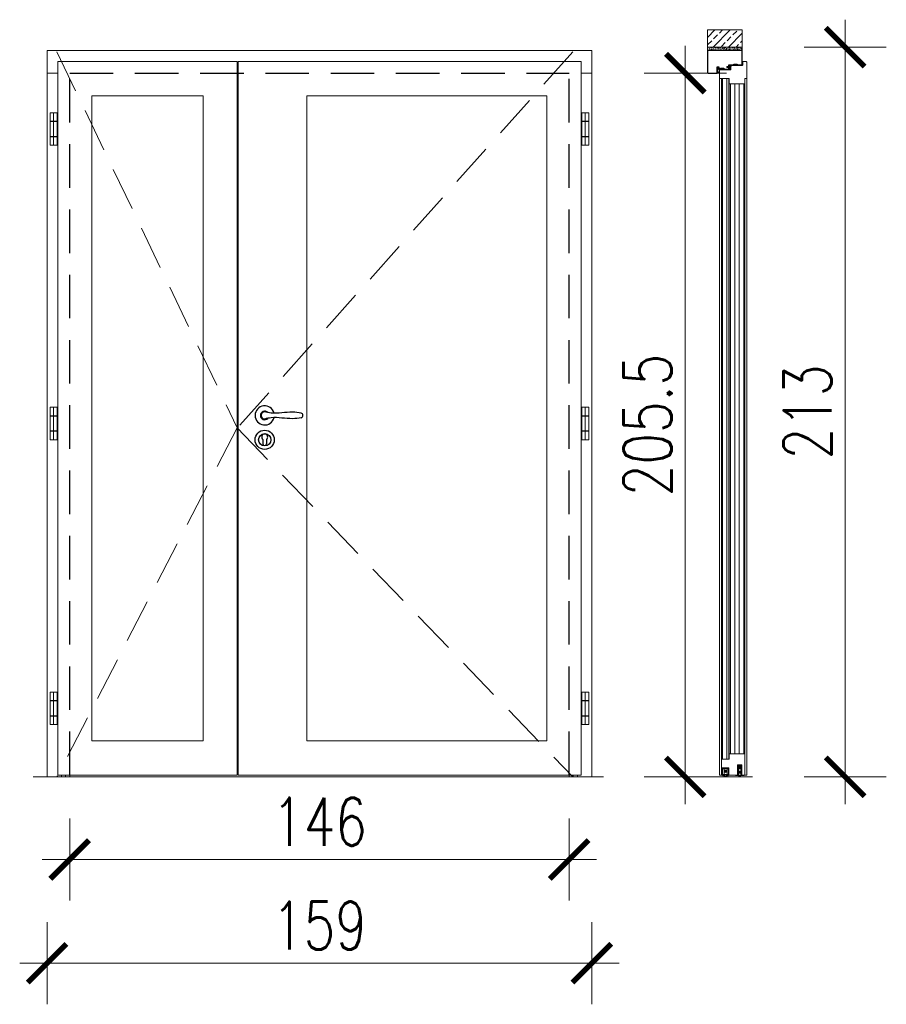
# Model space of a CAD drawing. Header units: millimetres. Extents: x 23192 to 149900, y -396339 to -79279.
# Tile 116 of 136: x 80685 to 80938, y -211039 to -210751. Entities that reach past the tile are written whole.
import ezdxf

# ---------------------------------------------------------------- set-up
doc = ezdxf.new("R2010")
doc.units = ezdxf.units.MM
doc.linetypes.add('CENTER', pattern=[0.6, 0.375, -0.075, 0.075, -0.075])
doc.linetypes.add('DASHED', pattern=[19.05, 12.7, -6.35])
doc.layers.get('0').update_dxf_attribs({"lineweight": 0})
for name, color, linetype, lineweight in [('0_LEGENDA', 7, 'Continuous', 13), ('Drzwi - hatch', 8, 'Continuous', 5), ('Drzwi KRAWĘDZIE', 7, 'Continuous', 20), ('Drzwi Kreskowanie', 252, 'Continuous', 5)]:
    doc.layers.add(name, color=color, linetype=linetype, lineweight=lineweight)
for name, color, linetype in [('Drzwi - klamki', 150, 'Continuous'), ('Drzwi PRZER-DUŻA', 240, 'DASHED'), ('GRUBA', 4, 'Continuous')]:
    doc.layers.add(name, color=color, linetype=linetype)
doc.styles.add('SIMPLEX', font='simplex.shx', dxfattribs={"width": 0.77})
doc.dimstyles.new('OL PB 200', dxfattribs={"dimscale": 4, "dimtxt": 3.5, "dimasz": 0.2, "dimexe": 10, "dimexo": 10, "dimgap": 1, "dimtad": 1, "dimdec": 1, "dimrnd": 0.5, "dimzin": 9, "dimdsep": 46, "dimtxsty": 'SIMPLEX', "dimblk": 'thick_MSz', "dimcen": 0.1, "dimdle": 8, "dimse1": 1, "dimse2": 1, "dimclrd": 256, "dimclre": 256, "dimclrt": 3, "dimadec": 1, "dimazin": 2, "dimtfac": 1, "dimtdec": 1, "dimtix": 1, "dimtofl": 0, "dimtmove": 2, "dimatfit": 3, "dimldrblk": 'thick_MSz', "dimfxl": 10, "dimfxlon": 1, "dimtolj": 1, "dimlwd": -1, "dimlwe": -1, "dimarcsym": 0})

# ---------------------------------------------------------------- blocks, each defined once
blk = doc.blocks.new('DA8083FR')
at = {"ltscale": 0.05}
for p, q in [((-6.399964, 0), (-8.399964, 0)), ((8.400024, 0), (6.400024, 0))]:
    blk.add_line(p, q, dxfattribs=at)
at = {"ltscale": 0.175}
for p, q in [((-3.5, 0), (3.5, 0)), ((-3.5, -1.199997), (3.5, -1.199997))]:
    blk.add_line(p, q, dxfattribs=at)
at = {"ltscale": 0.1125}
for p, q in [((-3.5, -2.900009), (-3.5, 0)), ((3.5, -2.900009), (3.5, 0))]:
    blk.add_line(p, q, dxfattribs=at)
at = {"ltscale": 0.3625}
for p, q in [((-9, -3.400009), (-9, -17.900009)), ((9, -3.400009), (9, -17.900009))]:
    blk.add_line(p, q, dxfattribs=at)
at = {"ltscale": 0.015}
for p, q in [((-8.699951, -0.300003), (-8.699951, -0.900009)), ((8.700012, -0.900009), (8.700012, -0.300003))]:
    blk.add_line(p, q, dxfattribs=at)
at = {"ltscale": 0.1}
for p, q in [((-8.5, -2.900009), (-4.5, -2.900009)), ((4.5, -2.900009), (8.5, -2.900009))]:
    blk.add_line(p, q, dxfattribs=at)
at = {"ltscale": 0.025}
for p, q in [((-8.399964, -1.199997), (-7.399964, -1.199997)), ((7.400024, -1.199997), (8.400024, -1.199997))]:
    blk.add_line(p, q, dxfattribs=at)
at = {"ltscale": 0.0875}
for p, q in [((-4.5, -18.900009), (-8, -18.900009)), ((8, -18.900009), (4.5, -18.900009))]:
    blk.add_line(p, q, dxfattribs=at)
at = {"ltscale": 0.098125}
for p, q in [((-7.799988, -22.825012), (-7.799988, -18.900009)), ((7.800049, -22.825012), (7.800049, -18.900009))]:
    blk.add_line(p, q, dxfattribs=at)
at = {"ltscale": 0.0325}
for p, q in [((-7.199951, -1.400009), (-7.199951, -2.699997)), ((7.200012, -2.699997), (7.200012, -1.400009))]:
    blk.add_line(p, q, dxfattribs=at)
at = {"ltscale": 0.098614}
for p, q in [((-6.839722, -18.900009), (-7.000305, -22.841293)), ((6.839783, -18.900009), (7.000366, -22.841293))]:
    blk.add_line(p, q, dxfattribs=at)
at = {"ltscale": 0.00918}
blk.add_line((-6.195435, -18.900009), (-6.113953, -19.258041), dxfattribs=at)
at = {"ltscale": 0.01516}
for p, q in [((-6.094483, -19.583938), (-6.157593, -20.187042)), ((6.157654, -20.187042), (6.094543, -19.583938))]:
    blk.add_line(p, q, dxfattribs=at)
at = {"ltscale": 0.0575}
for p, q in [((-6, -2.699997), (-6, -0.400009)), ((6, -0.400009), (6, -2.699997))]:
    blk.add_line(p, q, dxfattribs=at)
at = {"ltscale": 0.013848}
blk.add_line((-5.560852, -20.249466), (-5.503174, -19.698562), dxfattribs=at)
at = {"ltscale": 0.043857}
for p, q in [((-5.30426, -19.519378), (-3.549988, -19.519378)), ((5.304321, -19.519378), (3.550049, -19.519378))]:
    blk.add_line(p, q, dxfattribs=at)
at = {"ltscale": 0.4}
for p, q in [((-4.5, -2.900009), (-4.5, -18.900009)), ((4.5, -2.900009), (4.5, -18.900009))]:
    blk.add_line(p, q, dxfattribs=at)
at = {"ltscale": 0.225}
for p, q in [((-4.5, -2.900009), (4.5, -2.900009)), ((4.5, -2.900009), (-4.5, -2.900009)), ((4.5, -18.900009), (-4.5, -18.900009))]:
    blk.add_line(p, q, dxfattribs=at)
at = {"ltscale": 0.194121}
blk.add_line((-3.882385, -18.900009), (3.882446, -18.900009), dxfattribs=at)
at = {"ltscale": 0.061736}
for p, q in [((-3.349976, -19.719375), (-3.349976, -22.188797)), ((3.350036, -19.719375), (3.350036, -22.188797))]:
    blk.add_line(p, q, dxfattribs=at)
at = {"ltscale": 0.016505}
blk.add_line((-2.75, -21.147186), (-2.892883, -21.791748), dxfattribs=at)
at = {"ltscale": 0.035695}
for p, q in [((-2.75, -19.719375), (-2.75, -21.147186)), ((2.75, -21.147186), (2.75, -19.719375))]:
    blk.add_line(p, q, dxfattribs=at)
at = {"ltscale": 0.127501}
blk.add_line((2.550049, -19.519378), (-2.549988, -19.519378), dxfattribs=at)
at = {"ltscale": 0.108406}
blk.add_line((-2.168091, -10.699997), (2.168152, -10.699997), dxfattribs=at)
at = {"ltscale": 0.107848}
blk.add_line((2.156982, -9.5), (-2.156922, -9.5), dxfattribs=at)
at = {"ltscale": 0.017671}
blk.add_line((-0.353394, -23.37442), (0.353454, -23.37442), dxfattribs=at)
at = {"ltscale": 0.009999}
blk.add_line((0.200012, -2.900009), (-0.199951, -2.900009), dxfattribs=at)
at = {"ltscale": 0.012222}
blk.add_line((0, -6.6958), (0, -7.184692), dxfattribs=at)
at = {"ltscale": 0.016633}
blk.add_line((0, -7.184692), (0, -7.850006), dxfattribs=at)
at = {"ltscale": 0.016506}
blk.add_line((2.892944, -21.791748), (2.75, -21.147186), dxfattribs=at)
at = {"ltscale": 0.013847}
blk.add_line((5.560913, -20.24942), (5.503235, -19.698562), dxfattribs=at)
at = {"ltscale": 0.009179}
blk.add_line((6.114014, -19.258041), (6.195434, -18.900009), dxfattribs=at)
for points in [[(-8.5, -2.900009), (-8.599732, -2.910064), (-8.695374, -2.939758), (-8.858215, -3.051193), (-8.963745, -3.213195), (-9, -3.400009)], [(-8, -18.900009), (-8.202698, -18.879196), (-8.394165, -18.819046), (-8.567505, -18.723373), (-8.721863, -18.592086), (-8.838684, -18.444503), (-8.929993, -18.267639), (-8.982666, -18.086334), (-9, -17.900009)], [(8, -18.900009), (8.202698, -18.879196), (8.394165, -18.819046), (8.567505, -18.723373), (8.721863, -18.592086), (8.838684, -18.444503), (8.929993, -18.267639), (8.982666, -18.086334), (9, -17.900009)], [(9, -3.400009), (8.963806, -3.213195), (8.858276, -3.051193), (8.695373, -2.939758), (8.599792, -2.910064), (8.5, -2.900009)]]:
    blk.add_lwpolyline(points)
for radius in [3.404208, 2.915314, 2.25]:
    blk.add_circle((0, -10.100006), radius)
for centre, radius, start, end in [((-8.399964, -0.300003), 0.3, 90.000003, 180.000005), ((-8.399964, -0.900009), 0.3, 179.999991, 270.000001), ((-7.399964, -22.824997), 0.4, 180.001125, 357.665424), ((-7.399964, -1.400009), 0.2, 0, 90.000003), ((-7.399964, -2.699997), 0.2, 270.000001, 0), ((-6.399964, -0.400009), 0.4, 0, 90.000003), ((-3.671143, -20.447189), 2.5, 174.027059, 289.64092), ((-7.08905, -19.479889), 1, 354.027419, 12.81746), ((-5.799988, -2.699997), 0.2, 179.999991, 270.000001), ((-3.671143, -20.447189), 1.9, 174.026868, 275.613132), ((-5.30426, -19.719375), 0.2, 89.999996, 174.026704), ((-3.549988, -19.719375), 0.2, 359.999983, 89.999996), ((-3.5, -22.188797), 0.15, 275.61264, 0.000569), ((-2.599976, -21.856674), 0.3, 167.500472, 240.643356), ((-2.763611, -22.990097), 0.2, 62.74125, 109.632466), ((-2.549988, -19.719375), 0.2, 89.998555, 180.000005), ((0.929809, -15.581268), 7.5, 240.643274, 262.6826), ((-0.353394, -18.311325), 5.063093, 242.745388, 270.000001), ((0, -22.821808), 0.2, 262.681781, 277.318221), ((-0.929749, -15.581268), 7.5, 277.317456, 299.356727), ((0.353454, -18.311325), 5.063093, 269.999673, 297.254614), ((2.550049, -19.719375), 0.2, 359.999983, 89.998855), ((2.763672, -22.990097), 0.2, 70.364834, 117.260729), ((2.600036, -21.856674), 0.3, 299.356263, 12.499337), ((3.671203, -20.447189), 2.5, 250.359081, 5.972941), ((3.5, -22.188797), 0.15, 179.999691, 264.388645), ((3.550049, -19.719375), 0.2, 89.999996, 180.000005), ((3.671203, -20.447189), 1.900002, 264.386569, 5.974443), ((5.304321, -19.719375), 0.2, 5.973296, 89.999996), ((5.800049, -2.699997), 0.2, 270.000001, 0), ((6.400024, -0.400009), 0.4, 90.000003, 180.000005), ((7.089111, -19.479889), 1, 167.18224, 185.972268), ((7.400024, -22.824997), 0.4, 182.334564, 359.998863), ((7.400024, -1.400009), 0.2, 90.000003, 179.999991), ((7.400024, -2.699997), 0.2, 179.999991, 270.000001), ((8.400024, -0.300003), 0.3, 0, 90.000003), ((8.400024, -0.900009), 0.3, 270.000001, 0.00001)]:
    blk.add_arc(centre, radius, start, end)
blk = doc.blocks.new('thick_MSz')
for p, q in [((0, 15), (0, -15)), ((-10, 0), (10, 0))]:
    blk.add_line(p, q)
at = {"const_width": 2, "elevation": 2}
blk.add_lwpolyline([(-7.07, -7.07), (7.07, 7.07)], dxfattribs=at)
blk = doc.blocks.new('*D316')
at = {"layer": '0_LEGENDA', "transparency": 16777216}
blk.add_line((80879.68, -210971.5), (80879.68, -210767.7), dxfattribs=at)
at = {"layer": 'DEFPOINTS', "color": 0, "transparency": 16777216}
for p in [(80879.68, -210766.9), (80887.73, -210766.9), (80884.82, -210972.3)]:
    blk.add_point(p, dxfattribs=at)
at = {"layer": '0_LEGENDA', "transparency": 16777216, "xscale": 0.8, "yscale": 0.8, "zscale": 0.8}
for p, rotation in [((80879.68, -210766.9), 90), ((80879.68, -210972.3), 270)]:
    blk.add_blockref('thick_MSz', p, dxfattribs=dict(at, rotation=rotation))
at = {"layer": '0_LEGENDA', "color": 3, "transparency": 16777216, "insert": (80868.68, -210869.6), "char_height": 14, "attachment_point": 5, "rotation": 90, "style": 'SIMPLEX'}
blk.add_mtext('\\A1;205.5', dxfattribs=at)
blk = doc.blocks.new('*D317')
at = {"layer": '0_LEGENDA', "transparency": 16777216}
blk.add_line((80926.35, -210760.1), (80926.35, -210971.5), dxfattribs=at)
at = {"layer": 'DEFPOINTS', "color": 0, "transparency": 16777216}
for p in [(80896.32, -210759.3), (80896.32, -210972.3), (80926.35, -210972.3)]:
    blk.add_point(p, dxfattribs=at)
at = {"layer": '0_LEGENDA', "transparency": 16777216, "xscale": 0.8, "yscale": 0.8, "zscale": 0.8}
for p, rotation in [((80926.35, -210759.3), 90), ((80926.35, -210972.3), 270)]:
    blk.add_blockref('thick_MSz', p, dxfattribs=dict(at, rotation=rotation))
at = {"layer": '0_LEGENDA', "color": 3, "transparency": 16777216, "insert": (80915.35, -210865.8), "char_height": 14, "attachment_point": 5, "rotation": 90, "style": 'SIMPLEX'}
blk.add_mtext('\\A1;213', dxfattribs=at)
blk = doc.blocks.new('*D318')
at = {"layer": '0_LEGENDA', "transparency": 16777216}
blk.add_line((80694.17, -211026.68), (80851.58, -211026.68), dxfattribs=at)
at = {"layer": 'DEFPOINTS', "color": 0, "transparency": 16777216}
for p in [(80693.37, -210972.3), (80852.38, -210972.3), (80852.38, -211026.68)]:
    blk.add_point(p, dxfattribs=at)
at = {"layer": '0_LEGENDA', "transparency": 16777216, "xscale": 0.8, "yscale": 0.8, "zscale": 0.8, "rotation": 180}
blk.add_blockref('thick_MSz', (80693.37, -211026.68), dxfattribs=at)
at = {"layer": '0_LEGENDA', "transparency": 16777216, "xscale": 0.8, "yscale": 0.8, "zscale": 0.8}
blk.add_blockref('thick_MSz', (80852.38, -211026.68), dxfattribs=at)
at = {"layer": '0_LEGENDA', "color": 3, "transparency": 16777216, "insert": (80772.87, -211015.68), "char_height": 14, "attachment_point": 5, "style": 'SIMPLEX'}
blk.add_mtext('\\A1;159', dxfattribs=at)
blk = doc.blocks.new('*D319')
at = {"layer": '0_LEGENDA', "transparency": 16777216}
blk.add_line((80700.77, -210996.41), (80844.98, -210996.41), dxfattribs=at)
at = {"layer": 'DEFPOINTS', "color": 0, "transparency": 16777216}
for p in [(80699.97, -210971.8), (80845.78, -210971.19), (80845.78, -210996.41)]:
    blk.add_point(p, dxfattribs=at)
at = {"layer": '0_LEGENDA', "transparency": 16777216, "xscale": 0.8, "yscale": 0.8, "zscale": 0.8, "rotation": 180}
blk.add_blockref('thick_MSz', (80699.97, -210996.41), dxfattribs=at)
at = {"layer": '0_LEGENDA', "transparency": 16777216, "xscale": 0.8, "yscale": 0.8, "zscale": 0.8}
blk.add_blockref('thick_MSz', (80845.78, -210996.41), dxfattribs=at)
at = {"layer": '0_LEGENDA', "color": 3, "transparency": 16777216, "insert": (80772.87, -210985.41), "char_height": 14, "attachment_point": 5, "style": 'SIMPLEX'}
blk.add_mtext('\\A1;146', dxfattribs=at)

msp = doc.modelspace()

# ---------------------------------------------------------------- hatches: boundary and pattern name
at = {"layer": 'Drzwi - hatch'}
h = msp.add_hatch(dxfattribs=at)
h.set_pattern_fill('ANSI33', color=256, scale=0.5)
h.set_pattern_definition([(45, (81006.3734, -215009.5878), (-2.245064, 2.245064), []), (45, (81008.6185, -215009.5878), (-2.245064, 2.245064), [1.5875, -0.79375])])
h.paths.add_polyline_path([(80886.122, -210754.302), (80886.122, -210759.298), (80896.322, -210759.298), (80896.322, -210754.302)])
h = msp.add_hatch(dxfattribs=at)
h.set_pattern_fill('AR-CONC', color=256, scale=0.003)
h.set_pattern_definition([(50, (82335.62568, -215285.26927), (0.546554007, -0.047817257), [0.05715, -0.62865]), (355, (82335.6257, -215285.26927), (-0.105730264, 0.573170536), [0.04572, -0.50292175]), (100.451445, (82335.6712, -215285.27325), (0.44082374, 0.525353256), [0.048570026, -0.534270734]), (46.1842, (82335.6257, -215285.1169), (0.81323712, -0.12612698), [0.085725, -0.942975]), (96.635558, (82335.69345, -215285.1274), (0.7122124, 0.74227837), [0.07285507, -0.80140682]), (351.184151, (82335.6257, -215285.1169), (0.7122124, 0.74227837), [0.0685799, -0.7543792]), (21, (82335.70188, -215285.15497), (0.454843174, -0.306795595), [0.05715, -0.62865]), (326, (82335.7019, -215285.15497), (0.185406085, 0.5525639), [0.04572, -0.50292]), (71.451445, (82335.7398, -215285.18053), (0.64024926, 0.245768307), [0.048570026, -0.53426981]), (37.5, (82335.62568, -215285.26927), (0.00926581, 0.253665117), [0, -0.496824, 0, -0.51054, 0, -0.504825]), (7.5, (82335.62568, -215285.26927), (0.200458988, 0.300541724), [0, -0.291084, 0, -0.485394, 0, -0.192405]), (327.5, (82335.45575, -215285.26927), (0.4067717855, -0.017186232), [0, -0.1905, 0, -0.59436, 0, -0.78867]), (317.5, (82335.37955, -215285.26927), (0.444387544, 0.076279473), [0, -0.24765, 0, -0.394716, 0, -0.56007])])
h.paths.add_polyline_path([(80886.322, -210759.298), (80886.322, -210760.298), (80896.322, -210760.298), (80896.322, -210759.298)])
at = {"layer": 'Drzwi Kreskowanie'}
h = msp.add_hatch(dxfattribs=at)
h.set_pattern_fill('ANSI37', color=256, scale=0.05, style=0)
h.set_pattern_definition([(135, (86890.48455, -210189.82395), (0.1122532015, 0.1122532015), []), (45, (86890.48455, -210189.82395), (0.1122532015, -0.1122532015), [])])
h.paths.add_polyline_path([(80889.922, -210765.643), (80889.922, -210765.443), (80890.922, -210765.443), (80890.922, -210765.643)])
h = msp.add_hatch(dxfattribs=at)
h.set_pattern_fill('ANSI37', color=256, scale=0.05, style=0)
h.set_pattern_definition([(135, (86894.38455, -210188.62874), (0.1122532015, 0.1122532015), []), (45, (86894.38455, -210188.62874), (0.1122532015, -0.1122532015), [])])
h.paths.add_polyline_path([(80893.822, -210764.448), (80893.822, -210764.248), (80894.822, -210764.248), (80894.822, -210764.448)])

# ---------------------------------------------------------------- linework, layer by layer
for p, q in [((80892.422, -210765.018), (80892.422, -210764.935)), ((80892.422, -210765.176), (80892.422, -210765.253)), ((80696.471, -210766.898), (80693.371, -210766.898)), ((80852.376, -210766.898), (80849.276, -210766.898))]:
    msp.add_line(p, q)
at = {"ltscale": 0.2}
for p, q in [((80892.522, -210965.598), (80892.522, -210769.998)), ((80892.822, -210965.598), (80892.823, -210769.998))]:
    msp.add_line(p, q, dxfattribs=at)
at = {"linetype": 'CENTER', "ltscale": 0.5}
for p, q in [((80695.271, -210778.448), (80695.271, -210787.898)), ((80850.476, -210778.448), (80850.476, -210787.898)), ((80695.271, -210864.398), (80695.271, -210873.848)), ((80850.476, -210864.398), (80850.476, -210873.848)), ((80695.271, -210947.548), (80695.271, -210956.998)), ((80850.476, -210947.548), (80850.476, -210956.998))]:
    msp.add_line(p, q, dxfattribs=at)
at = {"linetype": 'DASHED'}
for points in [[(80696.211, -210760.641), (80748.886, -210870.469), (80696.211, -210972.298)], [(80846.831, -210760.641), (80748.886, -210870.469), (80846.831, -210972.298)]]:
    msp.add_lwpolyline(points, dxfattribs=at)
at = {"ltscale": 0.2}
msp.add_lwpolyline([(80892.372, -210967.098), (80892.373, -210768.498)], dxfattribs=at)
at = {"layer": '0_LEGENDA'}
for points in [[(80749.191, -210763.498), (80849.276, -210763.498), (80849.276, -210971.798), (80749.191, -210971.798)], [(80706.471, -210773.498), (80738.886, -210773.498), (80738.886, -210961.798), (80706.471, -210961.798)], [(80769.191, -210773.498), (80839.276, -210773.498), (80839.276, -210961.798), (80769.191, -210961.798)]]:
    msp.add_lwpolyline(points, close=True, dxfattribs=at)
at = {"layer": 'Drzwi - klamki', "ltscale": 0.2}
for p, q in [((80755.741, -210866.548), (80755.741, -210867.048)), ((80755.741, -210866.548), (80755.871, -210866.548)), ((80755.741, -210867.048), (80755.871, -210867.048)), ((80756.366, -210873.816), (80756.366, -210875.066)), ((80757.416, -210873.816), (80757.416, -210875.066))]:
    msp.add_line(p, q, dxfattribs=at)
for centre, radius in [((80756.891, -210873.916), 2.8), ((80756.896, -210873.92), 1.8)]:
    msp.add_circle(centre, radius, dxfattribs=at)
for centre, radius, start, end in [((80756.891, -210866.798), 2.801, 13.27153, 346.72847), ((80756.891, -210866.798), 1.25, 42.90378, 317.09622), ((80756.891, -210866.798), 1.05, 64.69984, 295.30016), ((80767.301, -210866.798), 0.74, 288.92464, 71.07536), ((80756.891, -210873.116), 0.875, 306.8699, 233.1301), ((80756.891, -210875.066), 0.525, 180, 270), ((80756.891, -210875.066), 0.525, 270, 0)]:
    msp.add_arc(centre, radius, start, end, dxfattribs=at)
for points in [[(80767.541, -210866.098), (80765.041, -210865.848), (80758.746, -210866.098), (80756.891, -210865.748)], [(80767.541, -210867.498), (80765.041, -210867.748), (80758.746, -210867.498), (80756.891, -210867.848)]]:
    msp.add_spline(points, degree=3, dxfattribs=at)
at = {"layer": 'Drzwi KRAWĘDZIE'}
for p, q in [((80693.371, -210972.298), (80693.371, -210760.298)), ((80852.376, -210760.298), (80693.371, -210760.298)), ((80845.374, -210760.298), (80693.371, -210760.298)), ((80852.376, -210972.298), (80852.376, -210760.298)), ((80886.122, -210760.298), (80886.122, -210759.298)), ((80896.322, -210760.298), (80896.322, -210759.298)), ((80748.886, -210763.498), (80696.471, -210763.498)), ((80696.471, -210971.798), (80696.471, -210763.498)), ((80748.886, -210971.798), (80748.886, -210763.498)), ((80749.191, -210764.698), (80748.886, -210764.698)), ((80849.276, -210763.498), (80749.191, -210763.498)), ((80749.191, -210971.798), (80749.191, -210763.498)), ((80849.276, -210971.798), (80849.276, -210763.498)), ((80889.022, -210765.098), (80889.022, -210766.798)), ((80889.022, -210765.098), (80889.022, -210766.798)), ((80889.422, -210765.148), (80889.072, -210765.148)), ((80889.072, -210765.148), (80889.072, -210765.444)), ((80889.072, -210765.148), (80889.072, -210765.444)), ((80889.417, -210765.413), (80889.072, -210765.444)), ((80889.17, -210765.485), (80889.072, -210766.038)), ((80889.17, -210765.485), (80889.072, -210765.494)), ((80889.17, -210765.485), (80889.072, -210765.494)), ((80889.17, -210765.485), (80889.072, -210766.038)), ((80889.072, -210765.494), (80889.072, -210766.038)), ((80889.072, -210765.494), (80889.072, -210766.038)), ((80889.212, -210765.537), (80889.072, -210766.323)), ((80889.212, -210765.537), (80889.072, -210766.323)), ((80889.212, -210765.537), (80889.372, -210765.67)), ((80889.422, -210765.463), (80889.222, -210765.481)), ((80889.222, -210765.481), (80889.422, -210765.647)), ((80889.372, -210765.67), (80889.383, -210765.73)), ((80891.811, -210765.064), (80891.811, -210765.131)), ((80891.813, -210765.058), (80891.894, -210764.938)), ((80891.882, -210765.25), (80891.813, -210765.137)), ((80891.985, -210765.255), (80891.891, -210765.255)), ((80892.006, -210764.934), (80891.903, -210764.934)), ((80892.012, -210764.95), (80891.933, -210765.027)), ((80891.933, -210765.027), (80892.081, -210765.021)), ((80892.09, -210765.193), (80891.933, -210765.184)), ((80891.933, -210765.184), (80891.993, -210765.237)), ((80892.081, -210765.021), (80892.151, -210764.937)), ((80892.156, -210765.251), (80892.09, -210765.193)), ((80892.246, -210764.933), (80892.16, -210764.933)), ((80892.222, -210765.254), (80892.163, -210765.254)), ((80892.253, -210764.952), (80892.183, -210765.018)), ((80892.183, -210765.018), (80892.422, -210765.018)), ((80892.422, -210765.176), (80892.183, -210765.176)), ((80892.183, -210765.176), (80892.23, -210765.236)), ((80892.422, -210764.593), (80892.422, -210764.935)), ((80892.422, -210764.935), (80892.422, -210764.624)), ((80892.422, -210764.933), (80892.422, -210764.624)), ((80892.422, -210764.624), (80892.422, -210764.935)), ((80892.422, -210765.253), (80892.422, -210765.693)), ((80892.422, -210765.693), (80892.422, -210765.253)), ((80892.422, -210765.253), (80892.422, -210765.693)), ((80892.422, -210765.253), (80892.422, -210765.639)), ((80892.461, -210764.581), (80893.302, -210764.493)), ((80892.521, -210765.693), (80892.476, -210765.693)), ((80892.521, -210764.692), (80892.521, -210765.582)), ((80892.54, -210764.67), (80892.755, -210764.648)), ((80892.604, -210765.497), (80892.54, -210765.588)), ((80892.632, -210765.554), (80892.568, -210765.666)), ((80892.675, -210764.901), (80892.675, -210764.894)), ((80892.678, -210764.91), (80892.771, -210765.072)), ((80892.772, -210764.789), (80892.68, -210764.881)), ((80892.855, -210765.688), (80892.705, -210765.541)), ((80892.743, -210764.923), (80892.759, -210764.96)), ((80892.851, -210765.593), (80892.746, -210765.49)), ((80892.831, -210764.81), (80892.75, -210764.891)), ((80892.759, -210764.96), (80892.801, -210765.048)), ((80892.779, -210764.669), (80892.78, -210764.773)), ((80892.781, -210765.102), (80892.781, -210765.303)), ((80892.799, -210765.321), (80892.823, -210765.321)), ((80892.801, -210765.048), (80892.823, -210765.086)), ((80892.829, -210765.107), (80892.829, -210765.257)), ((80892.831, -210764.81), (80892.831, -210764.699)), ((80892.845, -210765.263), (80892.845, -210765.263)), ((80892.851, -210765.257), (80892.851, -210765.007)), ((80892.851, -210765.339), (80892.851, -210765.593)), ((80893.313, -210764.593), (80892.861, -210764.663)), ((80892.893, -210765.697), (80892.876, -210765.697)), ((80892.887, -210764.972), (80892.887, -210764.972)), ((80892.922, -210765.007), (80892.922, -210765.668)), ((80893.349, -210764.55), (80893.349, -210764.536)), ((80889.022, -210766.798), (80889.255, -210766.615)), ((80889.072, -210766.323), (80889.072, -210766.695)), ((80889.072, -210766.323), (80889.072, -210766.695)), ((80889.072, -210766.695), (80889.26, -210766.547)), ((80889.255, -210766.615), (80889.431, -210766.798)), ((80889.26, -210766.547), (80889.437, -210766.743)), ((80889.431, -210766.798), (80889.622, -210766.798)), ((80889.622, -210766.783), (80889.491, -210766.753)), ((80889.622, -210768.498), (80889.622, -210967.098)), ((80890.222, -210768.498), (80890.222, -210971.798)), ((80890.522, -210768.498), (80890.522, -210967.098)), ((80891.772, -210768.498), (80891.772, -210967.098)), ((80897.622, -210768.498), (80897.622, -210967.098)), ((80894.122, -210965.598), (80894.122, -210769.998)), ((80895.422, -210965.598), (80895.422, -210769.998)), ((80896.722, -210965.598), (80896.722, -210769.998)), ((80897.022, -210971.798), (80897.022, -210769.998)), ((80694.271, -210787.948), (80694.271, -210778.448)), ((80694.271, -210778.448), (80696.271, -210778.448)), ((80696.271, -210787.948), (80696.271, -210778.448)), ((80849.476, -210787.948), (80849.476, -210778.448)), ((80851.476, -210778.448), (80849.476, -210778.448)), ((80851.476, -210787.948), (80851.476, -210778.448)), ((80694.271, -210780.948), (80696.271, -210780.948)), ((80694.271, -210781.048), (80696.271, -210781.048)), ((80851.476, -210780.948), (80849.476, -210780.948)), ((80851.476, -210781.048), (80849.476, -210781.048)), ((80694.271, -210785.348), (80696.271, -210785.348)), ((80694.271, -210785.448), (80696.271, -210785.448)), ((80851.476, -210785.348), (80849.476, -210785.348)), ((80851.476, -210785.448), (80849.476, -210785.448)), ((80694.271, -210787.948), (80696.271, -210787.948)), ((80851.476, -210787.948), (80849.476, -210787.948)), ((80694.271, -210873.898), (80694.271, -210864.398)), ((80694.271, -210864.398), (80696.271, -210864.398)), ((80696.271, -210873.898), (80696.271, -210864.398)), ((80849.476, -210873.898), (80849.476, -210864.398)), ((80851.476, -210864.398), (80849.476, -210864.398)), ((80851.476, -210873.898), (80851.476, -210864.398)), ((80694.271, -210866.898), (80696.271, -210866.898)), ((80694.271, -210866.998), (80696.271, -210866.998)), ((80851.476, -210866.898), (80849.476, -210866.898)), ((80851.476, -210866.998), (80849.476, -210866.998)), ((80694.271, -210871.298), (80696.271, -210871.298)), ((80694.271, -210871.398), (80696.271, -210871.398)), ((80851.476, -210871.298), (80849.476, -210871.298)), ((80851.476, -210871.398), (80849.476, -210871.398)), ((80694.271, -210873.898), (80696.271, -210873.898)), ((80851.476, -210873.898), (80849.476, -210873.898)), ((80694.271, -210957.048), (80694.271, -210947.548)), ((80694.271, -210947.548), (80696.271, -210947.548)), ((80696.271, -210957.048), (80696.271, -210947.548)), ((80849.476, -210957.048), (80849.476, -210947.548)), ((80851.476, -210947.548), (80849.476, -210947.548)), ((80851.476, -210957.048), (80851.476, -210947.548)), ((80694.271, -210950.048), (80696.271, -210950.048)), ((80694.271, -210950.148), (80696.271, -210950.148)), ((80851.476, -210950.048), (80849.476, -210950.048)), ((80851.476, -210950.148), (80849.476, -210950.148)), ((80694.271, -210954.448), (80696.271, -210954.448)), ((80694.271, -210954.548), (80696.271, -210954.548)), ((80851.476, -210954.448), (80849.476, -210954.448)), ((80851.476, -210954.548), (80849.476, -210954.548)), ((80694.271, -210957.048), (80696.271, -210957.048)), ((80851.476, -210957.048), (80849.476, -210957.048)), ((80894.932, -210968.868), (80894.922, -210971.798)), ((80896.142, -210968.798), (80895.002, -210968.798)), ((80895.031, -210969.108), (80895.022, -210971.798)), ((80895.032, -210968.898), (80895.031, -210969.028)), ((80895.031, -210969.028), (80895.156, -210969.028)), ((80895.156, -210969.108), (80895.031, -210969.108)), ((80895.031, -210969.539), (80895.131, -210969.536)), ((80895.064, -210970.592), (80895.031, -210969.539)), ((80896.112, -210968.898), (80895.032, -210968.898)), ((80895.131, -210969.536), (80895.164, -210970.581)), ((80895.171, -210969.043), (80895.171, -210969.093)), ((80895.187, -210969.598), (80895.187, -210969.678)), ((80895.187, -210969.678), (80895.287, -210969.678)), ((80895.187, -210969.678), (80895.187, -210969.978)), ((80895.187, -210970.796), (80895.187, -210969.978)), ((80895.187, -210969.978), (80895.287, -210969.978)), ((80895.207, -210969.578), (80895.217, -210969.578)), ((80895.217, -210969.578), (80895.248, -210969.609)), ((80895.272, -210969.098), (80895.366, -210969.098)), ((80895.272, -210969.374), (80895.272, -210969.098)), ((80895.272, -210970.698), (80895.272, -210969.898)), ((80895.272, -210969.898), (80895.872, -210969.898)), ((80895.287, -210969.699), (80895.287, -210969.898)), ((80895.287, -210970.598), (80895.287, -210969.978)), ((80895.411, -210969.013), (80895.379, -210969.046)), ((80895.732, -210969.013), (80895.411, -210969.013)), ((80895.42, -210969.225), (80895.418, -210969.225)), ((80895.418, -210969.821), (80895.42, -210969.821)), ((80895.427, -210969.223), (80895.428, -210969.223)), ((80895.428, -210969.823), (80895.427, -210969.823)), ((80895.428, -210969.223), (80895.716, -210969.223)), ((80895.716, -210969.823), (80895.428, -210969.823)), ((80895.726, -210969.273), (80895.452, -210969.273)), ((80895.452, -210969.773), (80895.726, -210969.773)), ((80895.502, -210968.993), (80895.502, -210969.013)), ((80895.502, -210968.993), (80895.642, -210968.993)), ((80895.642, -210968.993), (80895.642, -210969.013)), ((80895.718, -210969.224), (80895.716, -210969.223)), ((80895.716, -210969.823), (80895.718, -210969.823)), ((80895.725, -210969.225), (80895.726, -210969.226)), ((80895.726, -210969.821), (80895.725, -210969.821)), ((80895.764, -210969.046), (80895.732, -210969.013)), ((80895.778, -210969.098), (80895.872, -210969.098)), ((80895.857, -210969.898), (80895.857, -210969.699)), ((80895.857, -210969.978), (80895.857, -210970.598)), ((80895.857, -210969.978), (80895.957, -210969.978)), ((80895.869, -210969.678), (80895.957, -210969.678)), ((80895.872, -210969.098), (80895.872, -210969.374)), ((80895.872, -210969.898), (80895.872, -210970.698)), ((80895.895, -210969.609), (80895.927, -210969.578)), ((80895.927, -210969.578), (80895.937, -210969.578)), ((80895.957, -210969.678), (80895.957, -210969.598)), ((80895.957, -210969.978), (80895.957, -210969.678)), ((80895.957, -210969.978), (80895.957, -210970.796)), ((80895.973, -210969.093), (80895.973, -210969.043)), ((80895.98, -210970.581), (80896.012, -210969.536)), ((80895.988, -210969.028), (80896.112, -210969.028)), ((80896.113, -210969.108), (80895.988, -210969.108)), ((80896.012, -210969.536), (80896.112, -210969.539)), ((80896.112, -210969.539), (80896.079, -210970.592)), ((80896.112, -210969.028), (80896.112, -210968.898)), ((80896.122, -210971.798), (80896.113, -210969.108)), ((80896.222, -210971.798), (80896.212, -210968.868)), ((80855.838, -210972.298), (80689.26, -210972.298)), ((80748.886, -210971.798), (80696.471, -210971.798)), ((80697.571, -210972.298), (80697.571, -210971.798)), ((80698.766, -210972.298), (80698.766, -210971.798)), ((80699.971, -210972.298), (80699.971, -210971.798)), ((80849.276, -210971.798), (80749.191, -210971.798)), ((80845.776, -210972.298), (80845.776, -210971.798)), ((80846.98, -210972.298), (80846.98, -210971.798)), ((80848.176, -210972.298), (80848.176, -210971.798)), ((80884.822, -210972.298), (80899.322, -210972.298)), ((80894.322, -210971.798), (80894.322, -210971.898)), ((80894.922, -210971.798), (80894.322, -210971.798)), ((80894.922, -210971.898), (80894.322, -210971.898)), ((80895.198, -210971.858), (80895.064, -210970.592)), ((80895.164, -210970.581), (80895.174, -210970.58)), ((80895.18, -210970.637), (80895.17, -210970.638)), ((80895.17, -210970.638), (80895.196, -210970.887)), ((80895.174, -210970.58), (80895.18, -210970.637)), ((80895.196, -210970.887), (80895.271, -210970.879)), ((80895.25, -210970.881), (80895.217, -210970.876)), ((80895.293, -210971.088), (80895.218, -210971.095)), ((80895.218, -210971.095), (80895.294, -210971.82)), ((80895.242, -210971.109), (80895.273, -210971.097)), ((80895.258, -210970.936), (80895.331, -210970.926)), ((80895.341, -210971.03), (80895.268, -210971.035)), ((80895.412, -210970.818), (80895.269, -210970.818)), ((80895.269, -210970.818), (80895.274, -210970.859)), ((80895.872, -210970.698), (80895.272, -210970.698)), ((80895.274, -210970.859), (80895.274, -210970.863)), ((80895.282, -210971.278), (80895.572, -210971.248)), ((80895.3, -210971.113), (80895.307, -210971.176)), ((80895.307, -210971.176), (80895.422, -210971.164)), ((80895.318, -210970.851), (80895.481, -210970.962)), ((80895.481, -210970.962), (80895.344, -210971.105)), ((80895.757, -210970.698), (80895.387, -210970.698)), ((80895.512, -210971.065), (80895.512, -210970.918)), ((80895.572, -210971.248), (80895.861, -210971.278)), ((80895.632, -210970.918), (80895.632, -210971.065)), ((80895.662, -210970.962), (80895.826, -210970.851)), ((80895.799, -210971.105), (80895.662, -210970.962)), ((80895.721, -210971.164), (80895.837, -210971.176)), ((80895.874, -210970.818), (80895.732, -210970.818)), ((80895.875, -210971.035), (80895.802, -210971.03)), ((80895.813, -210970.926), (80895.886, -210970.936)), ((80895.837, -210971.176), (80895.843, -210971.113)), ((80895.849, -210971.82), (80895.925, -210971.095)), ((80895.925, -210971.095), (80895.851, -210971.088)), ((80895.87, -210970.859), (80895.874, -210970.818)), ((80895.87, -210970.863), (80895.87, -210970.859)), ((80895.87, -210971.097), (80895.902, -210971.109)), ((80895.873, -210970.879), (80895.947, -210970.887)), ((80895.926, -210970.876), (80895.893, -210970.881)), ((80896.079, -210970.592), (80895.946, -210971.858)), ((80895.947, -210970.887), (80895.973, -210970.638)), ((80895.963, -210970.637), (80895.969, -210970.58)), ((80895.973, -210970.638), (80895.963, -210970.637)), ((80895.969, -210970.58), (80895.98, -210970.581)), ((80896.822, -210971.798), (80896.222, -210971.798)), ((80896.822, -210971.898), (80896.222, -210971.898)), ((80896.822, -210971.898), (80896.822, -210971.798))]:
    msp.add_line(p, q, dxfattribs=at)
for points in [[(80896.322, -210754.302), (80896.322, -210759.298), (80886.122, -210759.298), (80886.122, -210754.302)], [(80890.922, -210765.443), (80890.922, -210765.643), (80889.922, -210765.643), (80889.922, -210765.443)], [(80894.822, -210764.248), (80894.822, -210764.448), (80893.822, -210764.448), (80893.822, -210764.248)]]:
    msp.add_lwpolyline(points, close=True, dxfattribs=at)
msp.add_lwpolyline([(80896.422, -210764.498), (80896.422, -210763.498), (80897.302, -210763.498, -0.4142136), (80897.622, -210763.818), (80897.622, -210768.498), (80897.022, -210768.498), (80897.022, -210769.998), (80892.522, -210769.998), (80892.522, -210768.498), (80889.622, -210768.498), (80889.622, -210765.998, -0.4142136), (80889.722, -210765.898), (80892.922, -210765.898), (80892.922, -210765.018, -0.4142136), (80893.242, -210764.698), (80896.222, -210764.698, 0.4142136)], format="xyb", close=True, dxfattribs=at)
for points in [[(80889.622, -210967.098), (80889.622, -210971.698, 0.4142136), (80889.722, -210971.798), (80890.422, -210971.798)], [(80896.222, -210971.798), (80897.522, -210971.798, 0.4142136), (80897.622, -210971.698), (80897.622, -210967.098)]]:
    msp.add_lwpolyline(points, format="xyb", dxfattribs=at)
for points in [[(80897.022, -210967.098), (80897.022, -210965.598), (80892.522, -210965.598), (80892.522, -210967.098), (80890.222, -210967.098)], [(80890.422, -210971.798), (80890.422, -210969.698), (80892.422, -210969.698), (80892.422, -210971.798)], [(80896.222, -210971.798), (80896.222, -210971.798), (80896.222, -210968.798), (80894.922, -210968.798), (80894.922, -210971.798)], [(80894.922, -210971.798), (80894.922, -210968.798), (80896.222, -210968.798), (80896.222, -210971.798)], [(80892.202, -210971.798), (80894.922, -210971.798)]]:
    msp.add_lwpolyline(points, dxfattribs=at)
msp.add_circle((80895.572, -210969.523), 0.185, dxfattribs=at)
for centre, radius, start, end in [((80888.86, -210766.266), 0.749, 320.42539, 45.71581), ((80888.893, -210766.204), 0.732, 5.00539, 43.71386), ((80891.822, -210765.064), 0.0108, 145.89151, 180), ((80891.822, -210765.131), 0.0108, 180, 212.16432), ((80891.891, -210765.244), 0.0108, 212.16432, 270), ((80891.903, -210764.944), 0.0108, 90, 145.89151), ((80891.985, -210765.244), 0.0108, 270, 42.12574), ((80892.003, -210764.944), 0.0112, 327.18701, 70.31765), ((80892.16, -210764.944), 0.0108, 90, 138.37832), ((80892.163, -210765.243), 0.0108, 228.90641, 270), ((80892.222, -210765.243), 0.0108, 270, 42.6348), ((80892.246, -210764.944), 0.0108, 312.59235, 90), ((80892.465, -210764.624), 0.0434, 95.93988, 180), ((80892.476, -210765.639), 0.0542, 180, 270), ((80892.542, -210764.692), 0.0217, 95.93988, 180), ((80892.531, -210765.582), 0.0108, 180, 324.82408), ((80892.521, -210765.639), 0.0542, 270, 330.49873), ((80892.677, -210765.542), 0.0858, 37.23443, 148.2729), ((80892.674, -210765.58), 0.0496, 37.23443, 148.2729), ((80892.693, -210764.894), 0.0181, 135.01195, 180), ((80892.693, -210764.901), 0.0181, 180, 210.08298), ((80892.77, -210764.912), 0.0289, 135.01195, 202.8251), ((80892.758, -210764.669), 0.0217, 0.19456, 95.93988), ((80892.751, -210764.77), 0.0294, 311.9308, 352.43452), ((80892.71, -210765.109), 0.0716, 6.05413, 30.813), ((80892.799, -210765.303), 0.0181, 180, 270), ((80892.786, -210765.107), 0.0434, 0, 30.08298), ((80892.825, -210765.35), 0.029, 22.04102, 92.41399), ((80892.844, -210765.241), 0.0216, 225.62301, 272.70364), ((80892.867, -210764.699), 0.0361, 98.81043, 180), ((80892.845, -210765.257), 0.00614, 270, 0), ((80892.887, -210765.007), 0.0351, 90, 180), ((80892.876, -210765.668), 0.0289, 223.94643, 270), ((80892.887, -210765.007), 0.0351, 0, 90), ((80892.893, -210765.668), 0.0289, 270, 0), ((80893.306, -210764.536), 0.0434, 0, 95.93988), ((80893.306, -210764.55), 0.0434, 278.81043, 0), ((80888.837, -210766.292), 0.8, 324.84885, 348.99677), ((80895.002, -210968.868), 0.07, 90, 179.80901), ((80895.156, -210969.043), 0.015, 0, 90), ((80895.156, -210969.093), 0.015, 270, 0), ((80895.207, -210969.598), 0.02, 90, 180), ((80895.572, -210969.523), 0.335, 117.26604, 242.73396), ((80895.589, -210969.523), 0.285, 118.69441, 241.30559), ((80895.572, -210969.523), 0.155, 164.59255, 195.40745), ((80895.427, -210969.243), 0.02, 90, 117.26604), ((80895.427, -210969.803), 0.02, 242.73396, 270), ((80895.428, -210969.241), 0.0179, 90.07344, 117.50127), ((80895.428, -210969.805), 0.0179, 242.49873, 269.92656), ((80895.572, -210969.523), 0.155, 135.40745, 164.59255), ((80895.572, -210969.523), 0.155, 195.40745, 224.59255), ((80895.572, -210969.523), 0.155, 104.59255, 135.40745), ((80895.572, -210969.523), 0.155, 224.59255, 255.40745), ((80895.572, -210969.523), 0.155, 75.40745, 104.59255), ((80895.572, -210969.523), 0.155, 255.40745, 284.59255), ((80895.572, -210969.523), 0.155, 44.59255, 75.40745), ((80895.572, -210969.523), 0.155, 284.59255, 315.40745), ((80895.572, -210969.523), 0.155, 15.40745, 44.59255), ((80895.572, -210969.523), 0.155, 315.40745, 344.59255), ((80895.716, -210969.243), 0.02, 62.73396, 90), ((80895.716, -210969.803), 0.02, 270, 297.26604), ((80895.718, -210969.242), 0.0179, 62.65608, 89.75262), ((80895.718, -210969.805), 0.0179, 270.24738, 297.34392), ((80895.572, -210969.523), 0.155, 344.59255, 15.40745), ((80895.572, -210969.523), 0.335, 297.41428, 62.58572), ((80895.589, -210969.523), 0.285, 298.69441, 61.30559), ((80895.937, -210969.598), 0.02, 0, 90), ((80895.988, -210969.043), 0.015, 90, 180), ((80895.988, -210969.093), 0.015, 180, 270), ((80896.142, -210968.868), 0.07, 0.19099, 90), ((80894.922, -210971.798), 0.1, 270, 359.80901), ((80895.222, -210970.847), 0.03, 193.31283, 261), ((80895.297, -210971.848), 0.1, 186.01186, 261.87316), ((80895.265, -210970.985), 0.05, 97.7955, 274.2045), ((80895.252, -210971.137), 0.03, 111, 178.68717), ((80895.282, -210971.228), 0.05, 191.66295, 270), ((80895.253, -210970.861), 0.0202, 291, 330.72405), ((80895.301, -210970.876), 0.03, 55.79869, 186), ((80895.28, -210971.115), 0.02, 6, 111), ((80895.572, -210969.926), 2.041, 261.87316, 278.12684), ((80895.387, -210970.598), 0.1, 180, 270), ((80895.318, -210971.839), 0.03, 141.41686, 329.69824), ((80895.323, -210971.084), 0.03, 186, 316.20131), ((80895.337, -210970.975), 0.05, 3.36337, 97.7955), ((80895.338, -210970.98), 0.05, 274.2045, 8.63663), ((80895.572, -210969.926), 1.941, 263.25524, 276.74476), ((80895.412, -210970.918), 0.1, 0, 90), ((80895.412, -210971.065), 0.1, 276, 0), ((80895.732, -210970.918), 0.1, 90, 180), ((80895.732, -210971.065), 0.1, 180, 264), ((80895.806, -210970.975), 0.05, 82.2045, 176.63663), ((80895.806, -210970.98), 0.05, 171.36337, 265.7955), ((80895.757, -210970.598), 0.1, 270, 0), ((80895.821, -210971.084), 0.03, 223.79869, 354), ((80895.826, -210971.839), 0.03, 210.30176, 38.58314), ((80895.843, -210970.876), 0.03, 354, 124.20131), ((80895.863, -210971.115), 0.02, 69, 174), ((80895.846, -210971.848), 0.1, 278.12684, 353.98814), ((80895.861, -210971.228), 0.05, 270, 348.33705), ((80895.89, -210970.861), 0.0202, 209.27595, 249), ((80895.879, -210970.985), 0.05, 265.7955, 82.2045), ((80895.891, -210971.137), 0.03, 1.31283, 69), ((80895.921, -210970.847), 0.03, 279, 346.68717), ((80896.222, -210971.798), 0.1, 180.19099, 270)]:
    msp.add_arc(centre, radius, start, end, dxfattribs=at)
for points, knots in [([(80895.329, -210969.234), (80895.33, -210969.232), (80895.33, -210969.229), (80895.333, -210969.219), (80895.335, -210969.212), (80895.337, -210969.205), (80895.339, -210969.197), (80895.342, -210969.185), (80895.349, -210969.16), (80895.361, -210969.116), (80895.375, -210969.062), (80895.378, -210969.052), (80895.379, -210969.046)], [0, 0, 0, 0, 0.1047205, 0.1287243, 0.1487338, 0.1644171, 0.1801009, 0.2026265, 0.2441635, 0.3727949, 0.6587979, 1, 1, 1, 1]), ([(80895.329, -210969.244), (80895.33, -210969.245), (80895.33, -210969.254), (80895.332, -210969.281), (80895.333, -210969.304)], [0, 0, 0, 0, 0.1734568, 1, 1, 1, 1]), ([(80895.398, -210969.523), (80895.406, -210969.511), (80895.413, -210969.497), (80895.422, -210969.483), (80895.422, -210969.482)], [0, 0, 0, 0, 0.9277367, 1, 1, 1, 1]), ([(80895.422, -210969.564), (80895.418, -210969.558), (80895.41, -210969.543), (80895.402, -210969.53), (80895.398, -210969.523)], [0, 0, 0, 0, 0.4801678, 1, 1, 1, 1]), ([(80895.467, -210969.223), (80895.467, -210969.222), (80895.46, -210969.198), (80895.442, -210969.13), (80895.418, -210969.039), (80895.413, -210969.022), (80895.411, -210969.013)], [0, 0, 0, 0, 0.0183109, 0.3147695, 0.6608628, 1, 1, 1, 1]), ([(80895.452, -210969.273), (80895.452, -210969.273), (80895.451, -210969.269), (80895.447, -210969.26), (80895.441, -210969.246), (80895.433, -210969.235), (80895.426, -210969.227), (80895.422, -210969.226), (80895.42, -210969.225)], [0, 0, 0, 0, 0.008461, 0.1585412, 0.3722965, 0.5820765, 0.7906641, 1, 1, 1, 1]), ([(80895.42, -210969.821), (80895.422, -210969.821), (80895.426, -210969.82), (80895.433, -210969.812), (80895.441, -210969.8), (80895.447, -210969.787), (80895.451, -210969.777), (80895.452, -210969.773), (80895.452, -210969.773)], [0, 0, 0, 0, 0.20933591, 0.41792348, 0.62770338, 0.84145659, 0.99153899, 1, 1, 1, 1]), ([(80895.428, -210969.223), (80895.43, -210969.224), (80895.434, -210969.225), (80895.44, -210969.233), (80895.446, -210969.245), (80895.45, -210969.259), (80895.451, -210969.269), (80895.452, -210969.273), (80895.452, -210969.273)], [0, 0, 0, 0, 0.2093834, 0.417977, 0.6277204, 0.8414402, 0.9915354, 1, 1, 1, 1]), ([(80895.452, -210969.773), (80895.452, -210969.773), (80895.451, -210969.777), (80895.45, -210969.787), (80895.446, -210969.801), (80895.44, -210969.813), (80895.434, -210969.822), (80895.43, -210969.823), (80895.428, -210969.823)], [0, 0, 0, 0, 0.0084646, 0.1585597, 0.3722816, 0.5820232, 0.7906167, 1, 1, 1, 1]), ([(80895.461, -210969.414), (80895.465, -210969.408), (80895.473, -210969.393), (80895.481, -210969.38), (80895.485, -210969.373)], [0, 0, 0, 0, 0.4801663, 1, 1, 1, 1]), ([(80895.485, -210969.673), (80895.478, -210969.661), (80895.47, -210969.647), (80895.462, -210969.633), (80895.461, -210969.632)], [0, 0, 0, 0, 0.9277396, 1, 1, 1, 1]), ([(80895.485, -210969.373), (80895.487, -210969.373), (80895.502, -210969.373), (80895.519, -210969.373), (80895.533, -210969.373)], [0, 0, 0, 0, 0.1367016, 1, 1, 1, 1]), ([(80895.533, -210969.673), (80895.532, -210969.673), (80895.516, -210969.673), (80895.5, -210969.673), (80895.485, -210969.673)], [0, 0, 0, 0, 0.0188367, 1, 1, 1, 1]), ([(80895.611, -210969.373), (80895.611, -210969.373), (80895.628, -210969.373), (80895.643, -210969.373), (80895.658, -210969.373)], [0, 0, 0, 0, 0.0188367, 1, 1, 1, 1]), ([(80895.658, -210969.673), (80895.656, -210969.673), (80895.641, -210969.673), (80895.625, -210969.673), (80895.611, -210969.673)], [0, 0, 0, 0, 0.1367016, 1, 1, 1, 1]), ([(80895.658, -210969.373), (80895.666, -210969.386), (80895.673, -210969.399), (80895.681, -210969.413), (80895.682, -210969.414)], [0, 0, 0, 0, 0.9277396, 1, 1, 1, 1]), ([(80895.682, -210969.632), (80895.678, -210969.639), (80895.67, -210969.653), (80895.662, -210969.666), (80895.658, -210969.673)], [0, 0, 0, 0, 0.4801663, 1, 1, 1, 1]), ([(80895.732, -210969.013), (80895.731, -210969.019), (80895.727, -210969.032), (80895.708, -210969.105), (80895.689, -210969.178), (80895.679, -210969.212), (80895.677, -210969.223)], [0, 0, 0, 0, 0.2849892, 0.5743661, 0.8680149, 1, 1, 1, 1]), ([(80895.726, -210969.273), (80895.726, -210969.273), (80895.726, -210969.272), (80895.727, -210969.265), (80895.727, -210969.253), (80895.726, -210969.239), (80895.723, -210969.228), (80895.719, -210969.225), (80895.718, -210969.224)], [0, 0, 0, 0, 0.0094085, 0.057786, 0.2978874, 0.5329711, 0.7658786, 1, 1, 1, 1]), ([(80895.718, -210969.823), (80895.719, -210969.821), (80895.723, -210969.818), (80895.726, -210969.808), (80895.727, -210969.794), (80895.727, -210969.782), (80895.726, -210969.775), (80895.726, -210969.773), (80895.726, -210969.773)], [0, 0, 0, 0, 0.2341214, 0.4670289, 0.7021126, 0.942214, 0.9905915, 1, 1, 1, 1]), ([(80895.721, -210969.482), (80895.725, -210969.489), (80895.733, -210969.503), (80895.741, -210969.516), (80895.745, -210969.523)], [0, 0, 0, 0, 0.4801678, 1, 1, 1, 1]), ([(80895.745, -210969.523), (80895.738, -210969.536), (80895.73, -210969.549), (80895.722, -210969.563), (80895.721, -210969.564)], [0, 0, 0, 0, 0.9277367, 1, 1, 1, 1]), ([(80895.726, -210969.226), (80895.727, -210969.227), (80895.73, -210969.23), (80895.732, -210969.24), (80895.731, -210969.253), (80895.728, -210969.265), (80895.726, -210969.272), (80895.726, -210969.273), (80895.726, -210969.273)], [0, 0, 0, 0, 0.2340796, 0.4670005, 0.7021258, 0.9422265, 0.9905958, 1, 1, 1, 1]), ([(80895.726, -210969.773), (80895.726, -210969.773), (80895.726, -210969.775), (80895.728, -210969.781), (80895.731, -210969.793), (80895.732, -210969.806), (80895.73, -210969.816), (80895.727, -210969.819), (80895.726, -210969.821)], [0, 0, 0, 0, 0.0094042, 0.0577735, 0.2978742, 0.5329995, 0.7659204, 1, 1, 1, 1]), ([(80895.764, -210969.046), (80895.765, -210969.052), (80895.769, -210969.063), (80895.783, -210969.118), (80895.796, -210969.166), (80895.801, -210969.183), (80895.803, -210969.193), (80895.806, -210969.203), (80895.808, -210969.21), (80895.81, -210969.217), (80895.812, -210969.227), (80895.813, -210969.231), (80895.814, -210969.233), (80895.814, -210969.234)], [0, 0, 0, 0, 0.3352164, 0.6830603, 0.7604456, 0.7871766, 0.81409, 0.8308212, 0.8476507, 0.8631025, 0.8905979, 0.9665356, 1, 1, 1, 1]), ([(80895.81, -210969.303), (80895.812, -210969.281), (80895.813, -210969.254), (80895.814, -210969.245), (80895.814, -210969.244)], [0, 0, 0, 0, 0.8245988, 1, 1, 1, 1]), ([(80895.814, -210969.233), (80895.815, -210969.233), (80895.815, -210969.233), (80895.815, -210969.233), (80895.814, -210969.234)], [0, 0, 0, 0, 0.3616342, 1, 1, 1, 1])]:
    msp.add_open_spline(points, degree=3, knots=knots, dxfattribs=at)
at = {"layer": 'Drzwi PRZER-DUŻA'}
for points in [[(80699.971, -210971.798), (80699.971, -210766.898)], [(80699.971, -210766.898), (80845.776, -210766.898)], [(80845.776, -210971.798), (80845.776, -210766.898)]]:
    msp.add_lwpolyline(points, dxfattribs=at)
at = {"layer": 'GRUBA'}
for p, q in [((80889.022, -210765.098), (80889.022, -210765.612)), ((80889.022, -210765.098), (80889.022, -210765.612)), ((80889.022, -210766.898), (80889.022, -210765.098)), ((80889.022, -210765.098), (80889.022, -210765.612)), ((80889.022, -210765.098), (80889.022, -210765.612))]:
    msp.add_line(p, q, dxfattribs=at)
msp.add_lwpolyline([(80892.422, -210764.935), (80892.422, -210764.498), (80893.823, -210764.498), (80893.823, -210764.498), (80893.822, -210764.498), (80893.822, -210764.248), (80894.822, -210764.248), (80894.822, -210764.498), (80895.822, -210764.498), (80895.822, -210764.498), (80896.322, -210764.498), (80896.322, -210760.298), (80886.122, -210760.298), (80886.122, -210766.578, 0.4142136), (80886.442, -210766.898), (80889.022, -210766.898), (80889.022, -210765.098), (80889.422, -210765.098), (80889.422, -210765.693), (80889.922, -210765.693), (80889.922, -210765.443), (80890.922, -210765.443), (80890.922, -210765.693), (80892.422, -210765.693), (80892.422, -210765.253)], format="xyb", dxfattribs=at)

# ---------------------------------------------------------------- block references
at = {"layer": 'Drzwi KRAWĘDZIE', "xscale": 0.1, "yscale": 0.1, "zscale": 0.1}
msp.add_blockref('DA8083FR', (80891.422, -210969.698), dxfattribs=at)

# ---------------------------------------------------------------- dimensions: what is measured, and where the dimension line sits
at = {"layer": '0_LEGENDA', "color": 7}
for base, p1, p2, picture, middle in [((80926.352, -210972.298), (80896.322, -210759.298), (80896.322, -210972.298), '*D317', (80915.352, -210865.798)), ((80879.677, -210766.898), (80884.822, -210972.298), (80887.732, -210766.898), '*D316', (80868.677, -210869.598))]:
    dim = msp.add_linear_dim(base=base, p1=p1, p2=p2, angle=90, dimstyle='OL PB 200', dxfattribs=at)
    dim.commit()
    dim.dimension.update_dxf_attribs({"geometry": picture, "text_midpoint": middle})
for base, p1, p2, picture, middle in [((80852.376, -211026.676), (80693.371, -210972.298), (80852.376, -210972.298), '*D318', (80772.873, -211015.676)), ((80845.776, -210996.409), (80699.971, -210971.798), (80845.776, -210971.188), '*D319', (80772.873, -210985.409))]:
    dim = msp.add_linear_dim(base=base, p1=p1, p2=p2, dimstyle='OL PB 200', dxfattribs=at)
    dim.commit()
    dim.dimension.update_dxf_attribs({"geometry": picture, "text_midpoint": middle})

doc.saveas('drawing.dxf')
